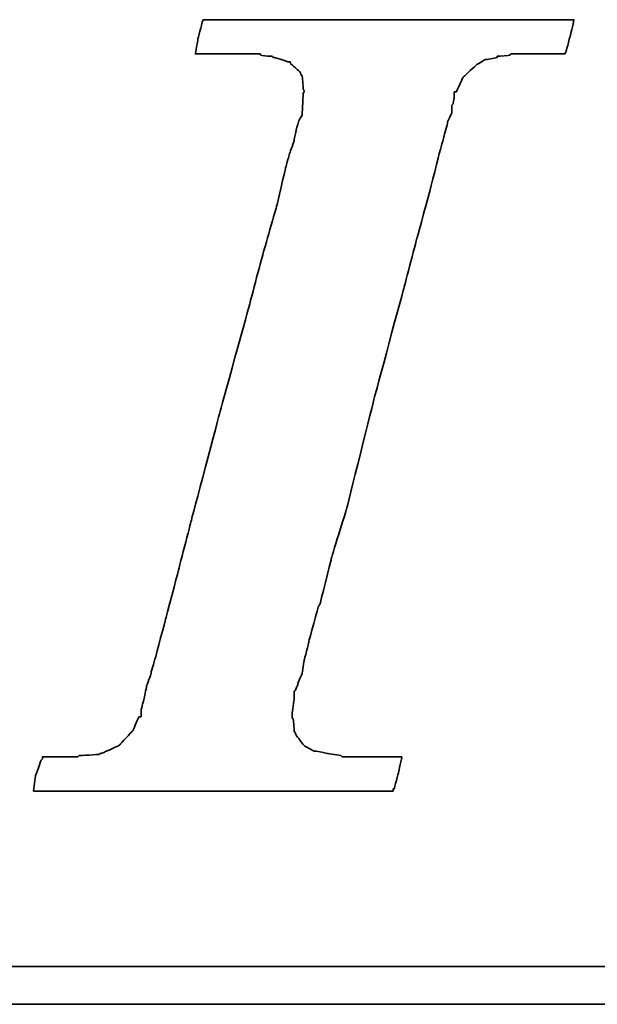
# Model space of a CAD drawing. Header units: millimetres. Extents: x 31 to 369, y 104 to 228.
# Tile 43 of 61: x 290.23 to 292.17, y 139.8 to 143.11. Entities that reach past the tile are written whole.
import ezdxf

# ---------------------------------------------------------------- set-up
doc = ezdxf.new("R2010")
doc.units = ezdxf.units.MM
doc.layers.add('DIM', color=4, linetype='CONTINUOUS')
doc.layers.add('layer 1', color=7, linetype='CONTINUOUS')

# ---------------------------------------------------------------- blocks, each defined once
blk = doc.blocks.new('TBI MOTION logo(完整正式版)')
at = {"layer": 'layer 1', "color": 22, "lineweight": 35}
for points, knots in [([(-40.59125, -7.94375), (-40.59125, -7.94375), (-40.97375, -7.94375), (-40.97375, -7.94375), (-40.97375, -7.94375), (-40.97375, -7.94375), (-41.38125, -7.94375), (-41.38125, -7.94375), (-41.38125, -7.94375), (-41.38125, -7.94375), (-41.54875, -7.94375), (-41.54875, -7.94375), (-41.54875, -7.94375), (-41.54875, -7.94375), (-41.59875, -7.94375), (-41.59875, -7.94375), (-41.59875, -7.94375), (-41.59875, -7.94375), (-41.88375, -7.94375), (-41.88375, -7.94375), (-41.88375, -7.94375), (-41.88375, -7.94375), (-41.90875, -7.91875), (-41.90875, -7.91875), (-41.90875, -7.91875), (-41.90875, -7.91875), (-42.19875, -7.87125), (-42.19875, -7.87125), (-42.19875, -7.87125), (-42.19875, -7.87125), (-42.43875, -7.82375), (-42.43875, -7.82375), (-42.43875, -7.82375), (-42.43875, -7.82375), (-42.45875, -7.82375), (-42.45875, -7.82375), (-42.45875, -7.82375), (-42.45875, -7.82375), (-42.48625, -7.82375), (-42.48625, -7.82375), (-42.48625, -7.82375), (-42.48625, -7.82375), (-42.67625, -7.72375), (-42.67625, -7.72375), (-42.67625, -7.72375), (-42.67625, -7.72375), (-42.70125, -7.70375), (-42.70125, -7.70375), (-42.70125, -7.70375), (-42.70125, -7.70375), (-42.72375, -7.67875), (-42.72375, -7.67875), (-42.72375, -7.67875), (-42.72375, -7.67875), (-42.86875, -7.48875), (-42.86875, -7.48875), (-42.86875, -7.48875), (-42.86875, -7.48875), (-42.89375, -7.43875), (-42.89375, -7.43875), (-42.89375, -7.43875), (-42.89375, -7.43875), (-42.91875, -7.38875), (-42.91875, -7.38875), (-42.91875, -7.38875), (-42.91875, -7.38875), (-42.93875, -7.12875), (-42.93875, -7.12875), (-42.93875, -7.12875), (-42.93875, -7.12875), (-42.96375, -7.10375), (-42.96375, -7.10375), (-42.96375, -7.10375), (-42.96375, -7.10375), (-42.96375, -7.05375), (-42.96375, -7.05375), (-42.96375, -7.05375), (-42.96375, -7.05375), (-42.96375, -7.00875), (-42.96375, -7.00875), (-42.96375, -7.00875), (-42.96375, -7.00875), (-42.91875, -6.69625), (-42.91875, -6.69625), (-42.91875, -6.69625), (-42.91875, -6.69625), (-42.91875, -6.62375), (-42.91875, -6.62375), (-42.91875, -6.62375), (-42.91875, -6.62375), (-42.91875, -6.59625), (-42.91875, -6.59625), (-42.91875, -6.59625), (-42.91875, -6.59625), (-42.91875, -6.57375), (-42.91875, -6.57375), (-42.91875, -6.57375), (-42.91875, -6.57375), (-42.91875, -6.52875), (-42.91875, -6.52875), (-42.91875, -6.52875), (-42.91875, -6.52875), (-42.89375, -6.50375), (-42.89375, -6.50375), (-42.89375, -6.50375), (-42.89375, -6.50375), (-42.84375, -6.38375), (-42.84375, -6.38375), (-42.84375, -6.38375), (-42.84375, -6.38375), (-42.84375, -6.35875), (-42.84375, -6.35875), (-42.84375, -6.35875), (-42.84375, -6.35875), (-42.74625, -6.14375), (-42.74625, -6.14375), (-42.74625, -6.14375), (-42.74625, -6.14375), (-42.70125, -5.85375), (-42.70125, -5.85375), (-42.70125, -5.85375), (-42.70125, -5.85375), (-42.60375, -5.47125), (-42.60375, -5.47125), (-42.60375, -5.47125), (-42.60375, -5.47125), (-42.60375, -5.44875), (-42.60375, -5.44875), (-42.60375, -5.44875), (-42.60375, -5.44875), (-42.38875, -4.67875), (-42.38875, -4.67875), (-42.38875, -4.67875), (-42.38875, -4.67875), (-42.36375, -4.65375), (-42.36375, -4.65375), (-42.36375, -4.65375), (-42.36375, -4.65375), (-42.12375, -3.69625), (-42.12375, -3.69625), (-42.12375, -3.69625), (-42.12375, -3.69625), (-42.12375, -3.67374), (-42.12375, -3.67374), (-42.12375, -3.67374), (-42.12375, -3.67374), (-41.78875, -2.59374), (-41.78875, -2.59374), (-41.78875, -2.59374), (-41.78875, -2.59374), (-41.18875, -0.19375), (-41.18875, -0.19375), (-41.18875, -0.19375), (-41.18875, -0.19375), (-40.54375, 2.20624), (-40.54375, 2.20624), (-40.54375, 2.20624), (-40.54375, 2.20624), (-40.25375, 3.30875), (-40.25375, 3.30875), (-40.25375, 3.30875), (-40.25375, 3.30875), (-39.98875, 4.27125), (-39.98875, 4.27125), (-39.98875, 4.27125), (-39.98875, 4.27125), (-39.77375, 5.13125), (-39.77375, 5.13125), (-39.77375, 5.13125), (-39.77375, 5.13125), (-39.67875, 5.47125), (-39.67875, 5.47125), (-39.67875, 5.47125), (-39.67875, 5.47125), (-39.60375, 5.75625), (-39.60375, 5.75625), (-39.60375, 5.75625), (-39.60375, 5.75625), (-39.60375, 5.78125), (-39.60375, 5.78125), (-39.60375, 5.78125), (-39.60375, 5.78125), (-39.50875, 5.97125), (-39.50875, 5.97125), (-39.50875, 5.97125), (-39.50875, 5.97125), (-39.50875, 6.13875), (-39.50875, 6.13875), (-39.50875, 6.13875), (-39.50875, 6.13875), (-39.48625, 6.16625), (-39.48625, 6.16625), (-39.48625, 6.16625), (-39.48625, 6.16625), (-39.46125, 6.28625), (-39.46125, 6.28625), (-39.46125, 6.28625), (-39.46125, 6.28625), (-39.46125, 6.42625), (-39.46125, 6.42625), (-39.46125, 6.42625), (-39.46125, 6.42625), (-39.41375, 6.42625), (-39.41375, 6.42625), (-39.41375, 6.42625), (-39.41375, 6.42625), (-39.29375, 6.69125), (-39.29375, 6.69125), (-39.29375, 6.69125), (-39.29375, 6.69125), (-39.26875, 6.74125), (-39.26875, 6.74125), (-39.26875, 6.74125), (-39.26875, 6.74125), (-39.24375, 6.76625), (-39.24375, 6.76625), (-39.24375, 6.76625), (-39.24375, 6.76625), (-38.98375, 7.00624), (-38.98375, 7.00624), (-38.98375, 7.00624), (-38.98375, 7.00624), (-38.95625, 7.02624), (-38.95625, 7.02624), (-38.95625, 7.02624), (-38.95625, 7.02624), (-38.78875, 7.12624), (-38.78875, 7.12624), (-38.78875, 7.12624), (-38.78875, 7.12624), (-38.76375, 7.12624), (-38.76375, 7.12624), (-38.76375, 7.12624), (-38.76375, 7.12624), (-38.74375, 7.12624), (-38.74375, 7.12624), (-38.74375, 7.12624), (-38.74375, 7.12624), (-38.52875, 7.17125), (-38.52875, 7.17125), (-38.52875, 7.17125), (-38.52875, 7.17125), (-38.52875, 7.19624), (-38.52875, 7.19624), (-38.52875, 7.19624), (-38.52875, 7.19624), (-38.50375, 7.19624), (-38.50375, 7.19624), (-38.50375, 7.19624), (-38.50375, 7.19624), (-38.26125, 7.21875), (-38.26125, 7.21875), (-38.26125, 7.21875), (-38.26125, 7.21875), (-38.23875, 7.24624), (-38.23875, 7.24624), (-38.23875, 7.24624), (-38.23875, 7.24624), (-38.21625, 7.24624), (-38.21625, 7.24624), (-38.21625, 7.24624), (-38.21625, 7.24624), (-38.18875, 7.24624), (-38.18875, 7.24624), (-38.18875, 7.24624), (-38.18875, 7.24624), (-37.90375, 7.24624), (-37.90375, 7.24624), (-37.90375, 7.24624), (-37.90375, 7.24624), (-37.85375, 7.24624), (-37.85375, 7.24624), (-37.85375, 7.24624), (-37.85375, 7.24624), (-37.75875, 7.24624), (-37.75875, 7.24624), (-37.75875, 7.24624), (-37.75875, 7.24624), (-37.42375, 7.24624), (-37.42375, 7.24624), (-37.42375, 7.24624), (-37.42375, 7.24624), (-37.08875, 7.24624), (-37.08875, 7.24624), (-37.08875, 7.24624), (-37.08875, 7.24624), (-37.06375, 7.24624), (-37.06375, 7.24624), (-37.06375, 7.24624), (-37.06375, 7.24624), (-37.06375, 7.26624), (-37.06375, 7.26624), (-37.06375, 7.26624), (-37.06375, 7.26624), (-37.03875, 7.29125), (-37.03875, 7.29125), (-37.03875, 7.29125), (-37.03875, 7.29125), (-37.03875, 7.31625), (-37.03875, 7.31625), (-37.03875, 7.31625), (-37.03875, 7.31625), (-36.94125, 7.67625), (-36.94125, 7.67625), (-36.94125, 7.67625), (-36.94125, 7.67625), (-36.86875, 7.98625), (-36.86875, 7.98625), (-36.86875, 7.98625), (-36.86875, 7.98625), (-36.98875, 7.98625), (-36.98875, 7.98625), (-36.98875, 7.98625), (-36.98875, 7.98625), (-37.42375, 7.98625), (-37.42375, 7.98625), (-37.42375, 7.98625), (-37.42375, 7.98625), (-37.94875, 7.98625), (-37.94875, 7.98625), (-37.94875, 7.98625), (-37.94875, 7.98625), (-38.57375, 7.98625), (-38.57375, 7.98625), (-38.57375, 7.98625), (-38.57375, 7.98625), (-39.29375, 7.98625), (-39.29375, 7.98625), (-39.29375, 7.98625), (-39.29375, 7.98625), (-40.82875, 7.98625), (-40.82875, 7.98625), (-40.82875, 7.98625), (-40.82875, 7.98625), (-42.36375, 7.98625), (-42.36375, 7.98625), (-42.36375, 7.98625), (-42.36375, 7.98625), (-43.08375, 7.98625), (-43.08375, 7.98625), (-43.08375, 7.98625), (-43.08375, 7.98625), (-43.70875, 7.98625), (-43.70875, 7.98625), (-43.70875, 7.98625), (-43.70875, 7.98625), (-44.23375, 7.98625), (-44.23375, 7.98625), (-44.23375, 7.98625), (-44.23375, 7.98625), (-44.66875, 7.98625), (-44.66875, 7.98625), (-44.66875, 7.98625), (-44.66875, 7.98625), (-44.88375, 7.98625), (-44.88375, 7.98625), (-44.88375, 7.98625), (-44.88375, 7.98625), (-44.90875, 7.94125), (-44.90875, 7.94125), (-44.90875, 7.94125), (-44.90875, 7.94125), (-44.90875, 7.91625), (-44.90875, 7.91625), (-44.90875, 7.91625), (-44.90875, 7.91625), (-45.00375, 7.55625), (-45.00375, 7.55625), (-45.00375, 7.55625), (-45.00375, 7.55625), (-45.05375, 7.24624), (-45.05375, 7.24624), (-45.05375, 7.24624), (-45.05375, 7.24624), (-44.61875, 7.24624), (-44.61875, 7.24624), (-44.61875, 7.24624), (-44.61875, 7.24624), (-44.11375, 7.24624), (-44.11375, 7.24624), (-44.11375, 7.24624), (-44.11375, 7.24624), (-43.99375, 7.24624), (-43.99375, 7.24624), (-43.99375, 7.24624), (-43.99375, 7.24624), (-43.94625, 7.24624), (-43.94625, 7.24624), (-43.94625, 7.24624), (-43.94625, 7.24624), (-43.92374, 7.24624), (-43.92374, 7.24624), (-43.92374, 7.24624), (-43.92374, 7.24624), (-43.65875, 7.24624), (-43.65875, 7.24624), (-43.65875, 7.24624), (-43.65875, 7.24624), (-43.63875, 7.21875), (-43.63875, 7.21875), (-43.63875, 7.21875), (-43.63875, 7.21875), (-43.46875, 7.19624), (-43.46875, 7.19624), (-43.46875, 7.19624), (-43.46875, 7.19624), (-43.39875, 7.19624), (-43.39875, 7.19624), (-43.39875, 7.19624), (-43.39875, 7.19624), (-43.37125, 7.17125), (-43.37125, 7.17125), (-43.37125, 7.17125), (-43.37125, 7.17125), (-43.34875, 7.17125), (-43.34875, 7.17125), (-43.34875, 7.17125), (-43.34875, 7.17125), (-43.20375, 7.12624), (-43.20375, 7.12624), (-43.20375, 7.12624), (-43.20375, 7.12624), (-43.05875, 7.07624), (-43.05875, 7.07624), (-43.05875, 7.07624), (-43.05875, 7.07624), (-43.01375, 7.07624), (-43.01375, 7.07624), (-43.01375, 7.07624), (-43.01375, 7.07624), (-42.98875, 7.02624), (-42.98875, 7.02624), (-42.98875, 7.02624), (-42.98875, 7.02624), (-42.79875, 6.86125), (-42.79875, 6.86125), (-42.79875, 6.86125), (-42.79875, 6.86125), (-42.77375, 6.81125), (-42.77375, 6.81125), (-42.77375, 6.81125), (-42.77375, 6.81125), (-42.74625, 6.76625), (-42.74625, 6.76625), (-42.74625, 6.76625), (-42.74625, 6.76625), (-42.72375, 6.47625), (-42.72375, 6.47625), (-42.72375, 6.47625), (-42.72375, 6.47625), (-42.70125, 6.45124), (-42.70125, 6.45124), (-42.70125, 6.45124), (-42.70125, 6.45124), (-42.70125, 6.42625), (-42.70125, 6.42625), (-42.70125, 6.42625), (-42.70125, 6.42625), (-42.72375, 6.40625), (-42.72375, 6.40625), (-42.72375, 6.40625), (-42.72375, 6.40625), (-42.74625, 5.97125), (-42.74625, 5.97125), (-42.74625, 5.97125), (-42.74625, 5.97125), (-42.74625, 5.94625), (-42.74625, 5.94625), (-42.74625, 5.94625), (-42.74625, 5.94625), (-42.74625, 5.92625), (-42.74625, 5.92625), (-42.74625, 5.92625), (-42.74625, 5.92625), (-42.77375, 5.87625), (-42.77375, 5.87625), (-42.77375, 5.87625), (-42.77375, 5.87625), (-42.81875, 5.80625), (-42.81875, 5.80625), (-42.81875, 5.80625), (-42.81875, 5.80625), (-42.86875, 5.63625), (-42.86875, 5.63625), (-42.86875, 5.63625), (-42.86875, 5.63625), (-42.91875, 5.39625), (-42.91875, 5.39625), (-42.91875, 5.39625), (-42.91875, 5.39625), (-42.91875, 5.37124), (-42.91875, 5.37124), (-42.91875, 5.37124), (-42.91875, 5.37124), (-43.01375, 5.10874), (-43.01375, 5.10874), (-43.01375, 5.10874), (-43.01375, 5.10874), (-43.10875, 4.77124), (-43.10875, 4.77124), (-43.10875, 4.77124), (-43.10875, 4.77124), (-43.29875, 3.95625), (-43.29875, 3.95625), (-43.29875, 3.95625), (-43.29875, 3.95625), (-43.58875, 2.95125), (-43.58875, 2.95125), (-43.58875, 2.95125), (-43.58875, 2.95125), (-43.87375, 1.87125), (-43.87375, 1.87125), (-43.87375, 1.87125), (-43.87375, 1.87125), (-44.52625, -0.50374), (-44.52625, -0.50374), (-44.52625, -0.50374), (-44.52625, -0.50374), (-45.14875, -2.85375), (-45.14875, -2.85375), (-45.14875, -2.85375), (-45.14875, -2.85375), (-45.43375, -3.95875), (-45.43375, -3.95875), (-45.43375, -3.95875), (-45.43375, -3.95875), (-45.69875, -4.96875), (-45.69875, -4.96875), (-45.69875, -4.96875), (-45.69875, -4.96875), (-45.91375, -5.78375), (-45.91375, -5.78375), (-45.91375, -5.78375), (-45.91375, -5.78375), (-46.01375, -6.11875), (-46.01375, -6.11875), (-46.01375, -6.11875), (-46.01375, -6.11875), (-46.01375, -6.14375), (-46.01375, -6.14375), (-46.01375, -6.14375), (-46.01375, -6.14375), (-46.10875, -6.40875), (-46.10875, -6.40875), (-46.10875, -6.40875), (-46.10875, -6.40875), (-46.15375, -6.64875), (-46.15375, -6.64875), (-46.15375, -6.64875), (-46.15375, -6.64875), (-46.20375, -6.83875), (-46.20375, -6.83875), (-46.20375, -6.83875), (-46.20375, -6.83875), (-46.22875, -6.93375), (-46.22875, -6.93375), (-46.22875, -6.93375), (-46.22875, -6.93375), (-46.22875, -7.07875), (-46.22875, -7.07875), (-46.22875, -7.07875), (-46.22875, -7.07875), (-46.27375, -7.07875), (-46.27375, -7.07875), (-46.27375, -7.07875), (-46.27375, -7.07875), (-46.39375, -7.34375), (-46.39375, -7.34375), (-46.39375, -7.34375), (-46.39375, -7.34375), (-46.39375, -7.36875), (-46.39375, -7.36875), (-46.39375, -7.36875), (-46.39375, -7.36875), (-46.42125, -7.38875), (-46.42125, -7.38875), (-46.42125, -7.38875), (-46.42125, -7.38875), (-46.68375, -7.67875), (-46.68375, -7.67875), (-46.68375, -7.67875), (-46.68375, -7.67875), (-46.70875, -7.70375), (-46.70875, -7.70375), (-46.70875, -7.70375), (-46.70875, -7.70375), (-46.75375, -7.72375), (-46.75375, -7.72375), (-46.75375, -7.72375), (-46.75375, -7.72375), (-47.08875, -7.87125), (-47.08875, -7.87125), (-47.08875, -7.87125), (-47.08875, -7.87125), (-47.11625, -7.87125), (-47.11625, -7.87125), (-47.11625, -7.87125), (-47.11625, -7.87125), (-47.13875, -7.89375), (-47.13875, -7.89375), (-47.13875, -7.89375), (-47.13875, -7.89375), (-47.56875, -7.91875), (-47.56875, -7.91875), (-47.56875, -7.91875), (-47.56875, -7.91875), (-47.59625, -7.94375), (-47.59625, -7.94375), (-47.59625, -7.94375), (-47.59625, -7.94375), (-47.64375, -7.94375), (-47.64375, -7.94375), (-47.64375, -7.94375), (-47.64375, -7.94375), (-47.73625, -7.94375), (-47.73625, -7.94375), (-47.73625, -7.94375), (-47.73625, -7.94375), (-48.07375, -7.94375), (-48.07375, -7.94375), (-48.07375, -7.94375), (-48.07375, -7.94375), (-48.36125, -7.94375), (-48.36125, -7.94375), (-48.36125, -7.94375), (-48.36125, -7.94375), (-48.36125, -7.96625), (-48.36125, -7.96625), (-48.36125, -7.96625), (-48.36125, -7.96625), (-48.36125, -7.99125), (-48.36125, -7.99125), (-48.36125, -7.99125), (-48.36125, -7.99125), (-48.38875, -8.01375), (-48.38875, -8.01375), (-48.38875, -8.01375), (-48.38875, -8.01375), (-48.50875, -8.34875), (-48.50875, -8.34875), (-48.50875, -8.34875), (-48.50875, -8.34875), (-48.55375, -8.68625), (-48.55375, -8.68625), (-48.55375, -8.68625), (-48.55375, -8.68625), (-48.45875, -8.68625), (-48.45875, -8.68625), (-48.45875, -8.68625), (-48.45875, -8.68625), (-48.07375, -8.68625), (-48.07375, -8.68625), (-48.07375, -8.68625), (-48.07375, -8.68625), (-47.52375, -8.68625), (-47.52375, -8.68625), (-47.52375, -8.68625), (-47.52375, -8.68625), (-46.92375, -8.68625), (-46.92375, -8.68625), (-46.92375, -8.68625), (-46.92375, -8.68625), (-46.25375, -8.68625), (-46.25375, -8.68625), (-46.25375, -8.68625), (-46.25375, -8.68625), (-46.20375, -8.68625), (-46.20375, -8.68625), (-46.20375, -8.68625), (-46.20375, -8.68625), (-44.71375, -8.68625), (-44.71375, -8.68625), (-44.71375, -8.68625), (-44.71375, -8.68625), (-43.22875, -8.68625), (-43.22875, -8.68625), (-43.22875, -8.68625), (-43.22875, -8.68625), (-42.55875, -8.68625), (-42.55875, -8.68625), (-42.55875, -8.68625), (-42.55875, -8.68625), (-42.50875, -8.68625), (-42.50875, -8.68625), (-42.50875, -8.68625), (-42.50875, -8.68625), (-41.93375, -8.68625), (-41.93375, -8.68625), (-41.93375, -8.68625), (-41.93375, -8.68625), (-41.38125, -8.68625), (-41.38125, -8.68625), (-41.38125, -8.68625), (-41.38125, -8.68625), (-40.97375, -8.68625), (-40.97375, -8.68625), (-40.97375, -8.68625), (-40.97375, -8.68625), (-40.78125, -8.68625), (-40.78125, -8.68625), (-40.78125, -8.68625), (-40.78125, -8.68625), (-40.78125, -8.63875), (-40.78125, -8.63875), (-40.78125, -8.63875), (-40.78125, -8.63875), (-40.75875, -8.63875), (-40.75875, -8.63875), (-40.75875, -8.63875), (-40.75875, -8.63875), (-40.66375, -8.27875), (-40.66375, -8.27875), (-40.66375, -8.27875), (-40.66375, -8.27875), (-40.59125, -7.94375), (-40.59125, -7.94375)], [0, 0, 0, 0, 0.00558659, 0.00558659, 0.00558659, 0.0055866, 0.01117318, 0.01117318, 0.01117318, 0.01117319, 0.01675978, 0.01675978, 0.01675978, 0.01675979, 0.02234637, 0.02234637, 0.02234637, 0.02234638, 0.02793296, 0.02793296, 0.02793296, 0.02793297, 0.03351955, 0.03351955, 0.03351955, 0.03351956, 0.03910615, 0.03910615, 0.03910615, 0.03910616, 0.04469274, 0.04469274, 0.04469274, 0.04469275, 0.05027933, 0.05027933, 0.05027933, 0.05027934, 0.05586592, 0.05586592, 0.05586592, 0.05586593, 0.06145251, 0.06145251, 0.06145251, 0.06145252, 0.06703911, 0.06703911, 0.06703911, 0.06703912, 0.0726257, 0.0726257, 0.0726257, 0.07262571, 0.07821229, 0.07821229, 0.07821229, 0.0782123, 0.08379888, 0.08379888, 0.08379888, 0.08379889, 0.08938547, 0.08938547, 0.08938547, 0.08938548, 0.09497207, 0.09497207, 0.09497207, 0.09497208, 0.10055866, 0.10055866, 0.10055866, 0.10055867, 0.10614525, 0.10614525, 0.10614525, 0.10614526, 0.11173184, 0.11173184, 0.11173184, 0.11173185, 0.11731844, 0.11731844, 0.11731844, 0.11731845, 0.12290503, 0.12290503, 0.12290503, 0.12290504, 0.12849162, 0.12849162, 0.12849162, 0.12849163, 0.13407821, 0.13407821, 0.13407821, 0.13407822, 0.1396648, 0.1396648, 0.1396648, 0.13966481, 0.1452514, 0.1452514, 0.1452514, 0.14525141, 0.15083799, 0.15083799, 0.15083799, 0.150838, 0.15642458, 0.15642458, 0.15642458, 0.15642459, 0.16201117, 0.16201117, 0.16201117, 0.16201118, 0.16759777, 0.16759777, 0.16759777, 0.16759778, 0.17318436, 0.17318436, 0.17318436, 0.17318437, 0.17877095, 0.17877095, 0.17877095, 0.17877096, 0.18435754, 0.18435754, 0.18435754, 0.18435755, 0.18994413, 0.18994413, 0.18994413, 0.18994414, 0.19553073, 0.19553073, 0.19553073, 0.19553074, 0.20111732, 0.20111732, 0.20111732, 0.20111733, 0.20670391, 0.20670391, 0.20670391, 0.20670392, 0.2122905, 0.2122905, 0.2122905, 0.21229051, 0.21787709, 0.21787709, 0.21787709, 0.2178771, 0.22346369, 0.22346369, 0.22346369, 0.2234637, 0.22905028, 0.22905028, 0.22905028, 0.22905029, 0.23463687, 0.23463687, 0.23463687, 0.23463688, 0.24022346, 0.24022346, 0.24022346, 0.24022347, 0.24581006, 0.24581006, 0.24581006, 0.24581007, 0.25139665, 0.25139665, 0.25139665, 0.25139666, 0.25698324, 0.25698324, 0.25698324, 0.25698325, 0.26256983, 0.26256983, 0.26256983, 0.26256984, 0.26815642, 0.26815642, 0.26815642, 0.26815643, 0.27374302, 0.27374302, 0.27374302, 0.27374303, 0.27932961, 0.27932961, 0.27932961, 0.27932962, 0.2849162, 0.2849162, 0.2849162, 0.28491621, 0.29050279, 0.29050279, 0.29050279, 0.2905028, 0.29608939, 0.29608939, 0.29608939, 0.2960894, 0.30167598, 0.30167598, 0.30167598, 0.30167599, 0.30726257, 0.30726257, 0.30726257, 0.30726258, 0.31284916, 0.31284916, 0.31284916, 0.31284917, 0.31843575, 0.31843575, 0.31843575, 0.31843576, 0.32402235, 0.32402235, 0.32402235, 0.32402236, 0.32960894, 0.32960894, 0.32960894, 0.32960895, 0.33519553, 0.33519553, 0.33519553, 0.33519554, 0.34078212, 0.34078212, 0.34078212, 0.34078213, 0.34636872, 0.34636872, 0.34636872, 0.34636873, 0.35195531, 0.35195531, 0.35195531, 0.35195532, 0.3575419, 0.3575419, 0.3575419, 0.35754191, 0.36312849, 0.36312849, 0.36312849, 0.3631285, 0.36871508, 0.36871508, 0.36871508, 0.36871509, 0.37430168, 0.37430168, 0.37430168, 0.37430169, 0.37988827, 0.37988827, 0.37988827, 0.37988828, 0.38547486, 0.38547486, 0.38547486, 0.38547487, 0.39106145, 0.39106145, 0.39106145, 0.39106146, 0.39664804, 0.39664804, 0.39664804, 0.39664805, 0.40223464, 0.40223464, 0.40223464, 0.40223465, 0.40782123, 0.40782123, 0.40782123, 0.40782124, 0.41340782, 0.41340782, 0.41340782, 0.41340783, 0.41899441, 0.41899441, 0.41899441, 0.41899442, 0.42458101, 0.42458101, 0.42458101, 0.42458102, 0.4301676, 0.4301676, 0.4301676, 0.43016761, 0.43575419, 0.43575419, 0.43575419, 0.4357542, 0.44134078, 0.44134078, 0.44134078, 0.44134079, 0.44692737, 0.44692737, 0.44692737, 0.44692738, 0.45251397, 0.45251397, 0.45251397, 0.45251398, 0.45810056, 0.45810056, 0.45810056, 0.45810057, 0.46368715, 0.46368715, 0.46368715, 0.46368716, 0.46927374, 0.46927374, 0.46927374, 0.46927375, 0.47486034, 0.47486034, 0.47486034, 0.47486035, 0.48044693, 0.48044693, 0.48044693, 0.48044694, 0.48603352, 0.48603352, 0.48603352, 0.48603353, 0.49162011, 0.49162011, 0.49162011, 0.49162012, 0.4972067, 0.4972067, 0.4972067, 0.49720671, 0.5027933, 0.5027933, 0.5027933, 0.50279331, 0.50837989, 0.50837989, 0.50837989, 0.5083799, 0.51396648, 0.51396648, 0.51396648, 0.51396649, 0.51955307, 0.51955307, 0.51955307, 0.51955308, 0.52513966, 0.52513966, 0.52513966, 0.52513967, 0.53072626, 0.53072626, 0.53072626, 0.53072627, 0.53631285, 0.53631285, 0.53631285, 0.53631286, 0.54189944, 0.54189944, 0.54189944, 0.54189945, 0.54748603, 0.54748603, 0.54748603, 0.54748604, 0.55307263, 0.55307263, 0.55307263, 0.55307264, 0.55865922, 0.55865922, 0.55865922, 0.55865923, 0.56424581, 0.56424581, 0.56424581, 0.56424582, 0.5698324, 0.5698324, 0.5698324, 0.56983241, 0.57541899, 0.57541899, 0.57541899, 0.575419, 0.58100559, 0.58100559, 0.58100559, 0.5810056, 0.58659218, 0.58659218, 0.58659218, 0.58659219, 0.59217877, 0.59217877, 0.59217877, 0.59217878, 0.59776536, 0.59776536, 0.59776536, 0.59776537, 0.60335196, 0.60335196, 0.60335196, 0.60335197, 0.60893855, 0.60893855, 0.60893855, 0.60893856, 0.61452514, 0.61452514, 0.61452514, 0.61452515, 0.62011173, 0.62011173, 0.62011173, 0.62011174, 0.62569832, 0.62569832, 0.62569832, 0.62569833, 0.63128492, 0.63128492, 0.63128492, 0.63128493, 0.63687151, 0.63687151, 0.63687151, 0.63687152, 0.6424581, 0.6424581, 0.6424581, 0.64245811, 0.64804469, 0.64804469, 0.64804469, 0.6480447, 0.65363128, 0.65363128, 0.65363128, 0.65363129, 0.65921788, 0.65921788, 0.65921788, 0.65921789, 0.66480447, 0.66480447, 0.66480447, 0.66480448, 0.67039106, 0.67039106, 0.67039106, 0.67039107, 0.67597765, 0.67597765, 0.67597765, 0.67597766, 0.68156425, 0.68156425, 0.68156425, 0.68156426, 0.68715084, 0.68715084, 0.68715084, 0.68715085, 0.69273743, 0.69273743, 0.69273743, 0.69273744, 0.69832402, 0.69832402, 0.69832402, 0.69832403, 0.70391061, 0.70391061, 0.70391061, 0.70391062, 0.70949721, 0.70949721, 0.70949721, 0.70949722, 0.7150838, 0.7150838, 0.7150838, 0.71508381, 0.72067039, 0.72067039, 0.72067039, 0.7206704, 0.72625698, 0.72625698, 0.72625698, 0.72625699, 0.73184358, 0.73184358, 0.73184358, 0.73184359, 0.73743017, 0.73743017, 0.73743017, 0.73743018, 0.74301676, 0.74301676, 0.74301676, 0.74301677, 0.74860335, 0.74860335, 0.74860335, 0.74860336, 0.75418994, 0.75418994, 0.75418994, 0.75418995, 0.75977654, 0.75977654, 0.75977654, 0.75977655, 0.76536313, 0.76536313, 0.76536313, 0.76536314, 0.77094972, 0.77094972, 0.77094972, 0.77094973, 0.77653631, 0.77653631, 0.77653631, 0.77653632, 0.78212291, 0.78212291, 0.78212291, 0.78212292, 0.7877095, 0.7877095, 0.7877095, 0.78770951, 0.79329609, 0.79329609, 0.79329609, 0.7932961, 0.79888268, 0.79888268, 0.79888268, 0.79888269, 0.80446927, 0.80446927, 0.80446927, 0.80446928, 0.81005587, 0.81005587, 0.81005587, 0.81005588, 0.81564246, 0.81564246, 0.81564246, 0.81564247, 0.82122905, 0.82122905, 0.82122905, 0.82122906, 0.82681564, 0.82681564, 0.82681564, 0.82681565, 0.83240223, 0.83240223, 0.83240223, 0.83240224, 0.83798883, 0.83798883, 0.83798883, 0.83798884, 0.84357542, 0.84357542, 0.84357542, 0.84357543, 0.84916201, 0.84916201, 0.84916201, 0.84916202, 0.8547486, 0.8547486, 0.8547486, 0.85474861, 0.8603352, 0.8603352, 0.8603352, 0.86033521, 0.86592179, 0.86592179, 0.86592179, 0.8659218, 0.87150838, 0.87150838, 0.87150838, 0.87150839, 0.87709497, 0.87709497, 0.87709497, 0.87709498, 0.88268156, 0.88268156, 0.88268156, 0.88268157, 0.88826816, 0.88826816, 0.88826816, 0.88826817, 0.89385475, 0.89385475, 0.89385475, 0.89385476, 0.89944134, 0.89944134, 0.89944134, 0.89944135, 0.90502793, 0.90502793, 0.90502793, 0.90502794, 0.91061453, 0.91061453, 0.91061453, 0.91061454, 0.91620112, 0.91620112, 0.91620112, 0.91620113, 0.92178771, 0.92178771, 0.92178771, 0.92178772, 0.9273743, 0.9273743, 0.9273743, 0.92737431, 0.93296089, 0.93296089, 0.93296089, 0.9329609, 0.93854749, 0.93854749, 0.93854749, 0.9385475, 0.94413408, 0.94413408, 0.94413408, 0.94413409, 0.94972067, 0.94972067, 0.94972067, 0.94972068, 0.95530726, 0.95530726, 0.95530726, 0.95530727, 0.96089385, 0.96089385, 0.96089385, 0.96089386, 0.96648045, 0.96648045, 0.96648045, 0.96648046, 0.97206704, 0.97206704, 0.97206704, 0.97206705, 0.97765363, 0.97765363, 0.97765363, 0.97765364, 0.98324022, 0.98324022, 0.98324022, 0.98324023, 0.98882682, 0.98882682, 0.98882682, 0.98882683, 0.99441341, 0.99441341, 0.99441341, 0.99441342, 1, 1, 1, 1]), ([(75.90875, -9.47875), (75.90875, -9.47875), (75.90875, -12.28625), (75.90875, -12.28625), (75.90875, -12.28625), (75.90875, -12.28625), (75.90875, -12.47875), (75.90875, -12.47875), (75.90875, -12.47875), (75.90875, -12.47875), (75.71625, -12.47875), (75.71625, -12.47875), (75.71625, -12.47875), (75.71625, -12.47875), (-88.32875, -12.47875), (-88.32875, -12.47875), (-88.32875, -12.47875), (-88.32875, -12.47875), (-88.32875, -13.29375), (-88.32875, -13.29375), (-88.32875, -13.29375), (-88.32875, -13.29375), (82.89125, -13.29375), (82.89125, -13.29375), (82.89125, -13.29375), (82.89125, -13.29375), (75.90875, -9.47875), (75.90875, -9.47875)], [0, 0, 0, 0, 0.14285714, 0.14285714, 0.14285714, 0.14285715, 0.28571429, 0.28571429, 0.28571429, 0.2857143, 0.42857143, 0.42857143, 0.42857143, 0.42857144, 0.57142857, 0.57142857, 0.57142857, 0.57142858, 0.71428571, 0.71428571, 0.71428571, 0.71428572, 0.85714286, 0.85714286, 0.85714286, 0.85714287, 1, 1, 1, 1])]:
    blk.add_open_spline(points, degree=3, knots=knots, dxfattribs=at)

msp = doc.modelspace()

# ---------------------------------------------------------------- block references
at = {"layer": 'DIM', "color": 7, "xscale": 0.1555785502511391, "yscale": 0.1555785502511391, "zscale": 0.1555785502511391}
msp.add_blockref('TBI MOTION logo(完整正式版)', (297.8307, 141.8679), dxfattribs=at)

doc.saveas('drawing.dxf')
